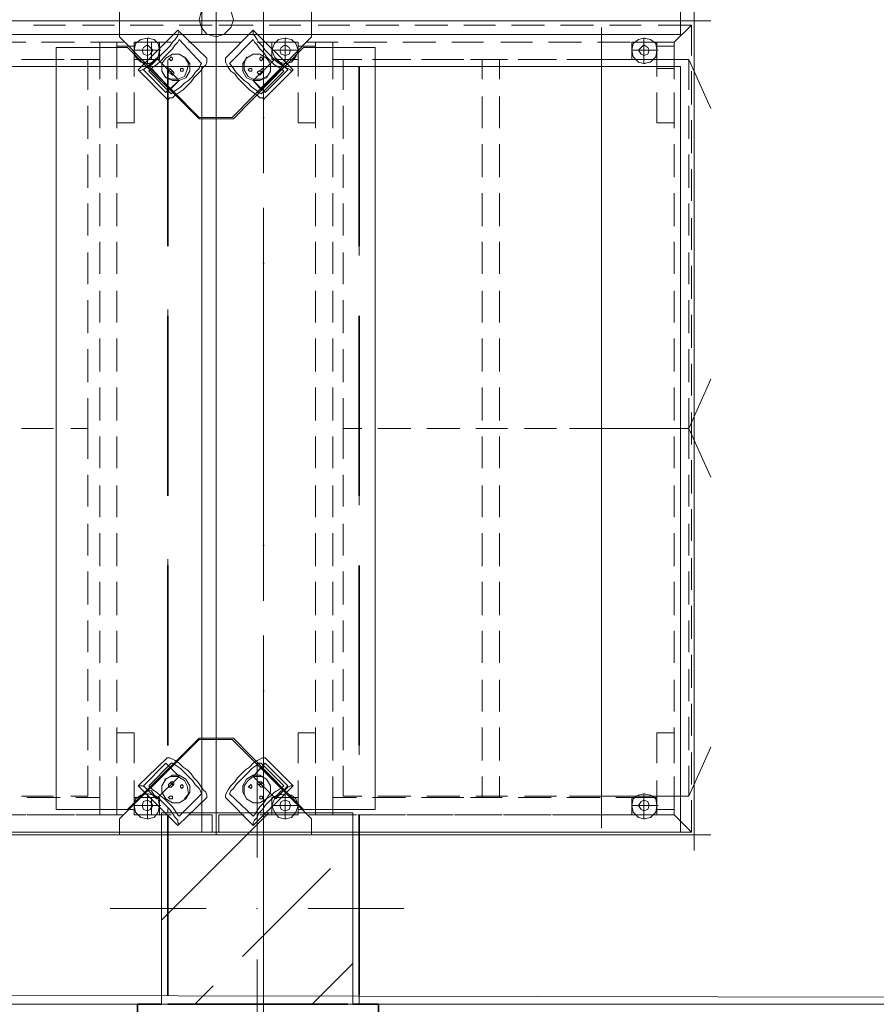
# Model space of a CAD drawing. Header units: millimetres. Extents: x -148444 to 51443, y -4810 to 453290.
# Tile 225 of 256: x 30306 to 31648, y 74477 to 76020. Entities that reach past the tile are written whole.
import ezdxf

# ---------------------------------------------------------------- set-up
doc = ezdxf.new("R2010")
doc.units = ezdxf.units.MM
doc.linetypes.add('Krawędzie ukryte', pattern=[3.912222, 2.822222, -1.09])
doc.linetypes.add('Kropki i Kreski', pattern=[6.702778, 3.527778, -1.763889, 0, -1.411111])
for name, color, linetype in [('2D - Rysunki i Obrazki', 8, 'Continuous'), ('Konstrukcja - Belki', 8, 'Continuous'), ('Konstrukcja - Siatka mod', 8, 'Continuous'), ('Konstrukcja - Stropy', 8, 'Continuous'), ('Konstrukcja - Słupy', 8, 'Continuous'), ('Konstrukcja - Ściany nośne wew..P', 8, 'Continuous'), ('Konstrukcja - Ściany zewnętrzne', 8, 'Continuous'), ('Okna Archicada', 8, 'Continuous')]:
    doc.layers.add(name, color=color, linetype=linetype)

msp = doc.modelspace()

# ---------------------------------------------------------------- hatches: boundary and pattern name
at = {"layer": 'Konstrukcja - Słupy', "linetype": 'Continuous', "lineweight": 25}
h = msp.add_hatch(dxfattribs=at)
h.set_pattern_fill('Beton_zbrojony_0006', color=8, style=0, pattern_type=2)
h.set_pattern_definition([(45, (-220940.59, 363284.62), (-183.84776, 183.84776), []), (45, (-221032.5, 363376.54), (-183.84776, 183.84776), [195, -65])])
h.paths.add_polyline_path([(30528, 74476.9), (30828, 74476.9), (30828, 74776.9), (30528, 74776.9)])

# ---------------------------------------------------------------- linework, layer by layer
at = {"layer": '2D - Rysunki i Obrazki', "color": 8, "linetype": 'Continuous', "lineweight": 13, "ltscale": 100, "flags": 128}
for points in [[(29863.3, 77291.1), (29863.3, 76018), (30614, 76018), (30614, 77291.1)], [(29863.3, 77291.1), (29863.3, 76018), (30614, 76018), (30614, 77291.1)], [(30614, 76018), (30614, 77291.1), (29863.3, 77291.1), (29863.3, 76018)], [(29863.3, 77291.1), (29863.3, 76018), (30614, 76018), (30614, 77291.1)], [(29863.3, 77291.1), (29863.3, 76018), (30614, 76018), (30614, 77291.1)], [(30614, 76018), (30614, 77291.1), (29863.3, 77291.1), (29863.3, 76018)], [(29863.3, 77291.1), (29863.3, 76018), (30614, 76018), (30614, 77291.1)], [(31362.5, 77291.1), (31362.5, 76018), (30614, 76018), (30614, 77291.1)], [(31362.5, 77291.1), (31362.5, 76018), (30614, 76018), (30614, 77291.1)], [(31362.5, 76018), (31362.5, 77291.1), (30614, 77291.1), (30614, 76018)], [(31362.5, 77291.1), (31362.5, 76018), (30614, 76018), (30614, 77291.1)], [(31362.5, 77291.1), (31362.5, 76018), (30614, 76018), (30614, 77291.1)], [(31362.5, 76018), (31362.5, 77291.1), (30614, 77291.1), (30614, 76018)], [(31362.5, 77291.1), (31362.5, 76018), (30614, 76018), (30614, 77291.1)], [(30591.3, 77196.9), (30591.3, 75996.9), (29841.3, 75996.9), (29841.3, 77196.9)], [(31341.3, 77196.9), (31341.3, 75996.9), (30591.3, 75996.9), (30591.3, 77196.9)], [(30614, 76018), (30614, 76167.2), (30587, 76167.2), (30462.6, 76042.8), (30462.6, 76018)], [(30614, 76018), (30614, 76167.2), (30587, 76167.2), (30462.6, 76042.8), (30462.6, 76018)], [(30614, 76018), (30614, 76167.2), (30638.8, 76167.2), (30763.2, 76042.8), (30763.2, 76018)], [(30614, 76018), (30614, 76167.2), (30638.8, 76167.2), (30763.2, 76042.8), (30763.2, 76018)], [(30640.9, 76020), (30636.8, 76034.5), (30626.4, 76042.8), (30614, 76047), (30599.4, 76042.8), (30591.1, 76034.5), (30587, 76020), (30591.1, 76007.6), (30599.4, 75997.2), (30614, 75993.1), (30626.4, 75997.2), (30636.8, 76007.6)], [(29863.3, 76018), (29863.3, 74742.7), (30614, 74742.7), (30614, 76018)], [(29863.3, 76018), (29863.3, 74742.7), (30614, 74742.7), (30614, 76018)], [(30614, 74742.7), (30614, 76018), (29863.3, 76018), (29863.3, 74742.7)], [(29863.3, 76018), (29863.3, 74742.7), (30614, 74742.7), (30614, 76018)], [(29863.3, 76018), (29863.3, 74742.7), (30614, 74742.7), (30614, 76018)], [(30614, 74742.7), (30614, 76018), (29863.3, 76018), (29863.3, 74742.7)], [(29863.3, 76018), (29863.3, 74742.7), (30614, 74742.7), (30614, 76018)], [(30614, 74894.1), (30587, 74894.1), (30475, 74782.1), (30363.1, 74782.1), (30363.1, 75976.5), (30475, 75976.5), (30587, 75864.5), (30614, 75864.5), (30614, 76018)], [(30614, 76018), (30614, 75866.6), (30587, 75866.6), (30462.6, 75993.1), (30462.6, 76018), (30614, 76018), (30614, 75866.6), (30638.8, 75866.6), (30763.2, 75993.1), (30763.2, 76018)], [(30614, 76018), (30614, 75866.6), (30587, 75866.6), (30462.6, 75993.1), (30462.6, 76018)], [(31362.5, 76018), (31362.5, 74742.7), (30614, 74742.7), (30614, 76018)], [(31362.5, 76018), (31362.5, 74742.7), (30614, 74742.7), (30614, 76018)], [(31362.5, 74742.7), (31362.5, 76018), (30614, 76018), (30614, 74742.7)], [(31362.5, 76018), (31362.5, 74742.7), (30614, 74742.7), (30614, 76018)], [(31362.5, 76018), (31362.5, 74742.7), (30614, 74742.7), (30614, 76018)], [(31362.5, 74742.7), (31362.5, 76018), (30614, 76018), (30614, 74742.7)], [(31362.5, 76018), (31362.5, 74742.7), (30614, 74742.7), (30614, 76018)], [(30614, 74894.1), (30640.9, 74894.1), (30750.8, 74782.1), (30862.8, 74782.1), (30862.8, 75976.5), (30750.8, 75976.5), (30640.9, 75864.5), (30614, 75864.5), (30614, 76018)], [(30614, 76018), (30614, 75866.6), (30638.8, 75866.6), (30763.2, 75993.1), (30763.2, 76018)], [(30485.4, 75984.8), (30485.4, 75957.8), (30524.8, 75957.8), (30524.8, 75984.8)], [(30506.1, 75964), (30510.3, 75966.1), (30514.4, 75972.3), (30510.3, 75976.5), (30506.1, 75980.6), (30499.9, 75976.5), (30497.8, 75972.3), (30499.9, 75966.1)], [(30701, 75984.8), (30701, 75957.8), (30742.5, 75957.8), (30742.5, 75984.8)], [(30701, 75984.8), (30701, 75957.8), (30742.5, 75957.8), (30742.5, 75984.8)], [(30721.8, 75964), (30728, 75966.1), (30730.1, 75972.3), (30728, 75976.5), (30721.8, 75980.6), (30715.6, 75976.5), (30713.5, 75972.3), (30715.6, 75966.1)], [(31265, 75984.8), (31265, 75957.8), (31304.4, 75957.8), (31304.4, 75984.8)], [(31283.7, 75964), (31289.9, 75966.1), (31292, 75972.3), (31289.9, 75976.5), (31283.7, 75980.6), (31279.6, 75976.5), (31275.4, 75972.3), (31279.6, 75966.1)], [(30535.2, 75906), (30499.9, 75941.2), (30520.6, 75959.9), (30555.9, 75924.6)], [(30541.4, 75910.1), (30506.1, 75945.4), (30520.6, 75959.9), (30555.9, 75924.6)], [(30535.2, 75959.9), (30528.9, 75951.6), (30528.9, 75939.2), (30535.2, 75928.8), (30545.5, 75924.6), (30555.9, 75924.6), (30566.3, 75928.8), (30572.5, 75939.2), (30572.5, 75951.6), (30566.3, 75959.9), (30555.9, 75966.1), (30545.5, 75966.1)], [(30541.4, 75959.9), (30539.3, 75957.8), (30541.4, 75957.8), (30543.5, 75955.7), (30545.5, 75957.8), (30545.5, 75959.9), (30543.5, 75962)], [(30692.7, 75959.9), (30699, 75951.6), (30699, 75939.2), (30692.7, 75928.8), (30682.4, 75924.6), (30672, 75924.6), (30661.6, 75928.8), (30655.4, 75939.2), (30655.4, 75951.6), (30661.6, 75959.9), (30672, 75966.1), (30682.4, 75966.1)], [(30690.7, 75906), (30725.9, 75941.2), (30707.3, 75959.9), (30672, 75924.6)], [(30684.5, 75910.1), (30719.7, 75945.4), (30707.3, 75959.9), (30672, 75924.6)], [(30686.5, 75959.9), (30686.5, 75957.8), (30684.5, 75955.7), (30682.4, 75957.8), (30682.4, 75959.9), (30684.5, 75962)], [(30591.3, 75946.9), (30591.3, 74746.9), (29841.3, 74746.9), (29841.3, 75946.9)], [(30543.5, 75937.1), (30543.5, 75935), (30545.5, 75932.9), (30547.6, 75935), (30547.6, 75937.1), (30545.5, 75939.2)], [(30558, 75943.3), (30558, 75941.2), (30558, 75939.2), (30560, 75939.2), (30562.1, 75939.2), (30562.1, 75941.2), (30562.1, 75943.3), (30560, 75943.3)], [(31341.3, 75946.9), (31341.3, 74746.9), (30591.3, 74746.9), (30591.3, 75946.9)], [(30669.9, 75943.3), (30669.9, 75941.2), (30669.9, 75939.2), (30667.9, 75939.2), (30665.8, 75939.2), (30663.7, 75941.2), (30665.8, 75943.3), (30667.9, 75943.3)], [(30684.5, 75939.2), (30684.5, 75937.1), (30684.5, 75935), (30682.4, 75932.9), (30680.3, 75935), (30678.2, 75937.1), (30680.3, 75939.2), (30682.4, 75939.2)], [(30614, 74742.7), (30614, 74892), (30587, 74892), (30462.6, 74767.6), (30462.6, 74742.7)], [(30614, 74742.7), (30614, 74892), (30587, 74892), (30462.6, 74767.6), (30462.6, 74742.7)], [(30614, 74742.7), (30614, 74892), (30638.8, 74892), (30763.2, 74767.6), (30763.2, 74742.7)], [(30614, 74742.7), (30614, 74892), (30638.8, 74892), (30763.2, 74767.6), (30763.2, 74742.7)], [(30535.2, 74854.7), (30499.9, 74819.4), (30520.6, 74798.7), (30555.9, 74834)], [(30541.4, 74848.5), (30506.1, 74813.2), (30520.6, 74798.7), (30555.9, 74834)], [(30690.7, 74854.7), (30725.9, 74819.4), (30707.3, 74798.7), (30672, 74834)], [(30684.5, 74848.5), (30719.7, 74813.2), (30707.3, 74798.7), (30672, 74834)], [(30535.2, 74798.7), (30528.9, 74809.1), (30528.9, 74819.4), (30535.2, 74829.8), (30545.5, 74836), (30555.9, 74836), (30566.3, 74829.8), (30572.5, 74819.4), (30572.5, 74809.1), (30566.3, 74798.7), (30555.9, 74792.5), (30545.5, 74792.5)], [(30692.7, 74798.7), (30699, 74809.1), (30699, 74819.4), (30692.7, 74829.8), (30682.4, 74836), (30672, 74836), (30661.6, 74829.8), (30655.4, 74819.4), (30655.4, 74809.1), (30661.6, 74798.7), (30672, 74792.5), (30682.4, 74792.5)], [(30543.5, 74821.5), (30543.5, 74823.6), (30543.5, 74825.7), (30545.5, 74825.7), (30547.6, 74825.7), (30547.6, 74823.6), (30547.6, 74821.5), (30545.5, 74821.5)], [(30558, 74817.4), (30558, 74819.4), (30560, 74821.5), (30562.1, 74819.4), (30562.1, 74817.4), (30560, 74815.3)], [(30669.9, 74817.4), (30669.9, 74819.4), (30667.9, 74821.5), (30665.8, 74819.4), (30663.7, 74817.4), (30665.8, 74817.4), (30667.9, 74815.3)], [(30684.5, 74821.5), (30684.5, 74823.6), (30684.5, 74825.7), (30682.4, 74825.7), (30680.3, 74825.7), (30678.2, 74823.6), (30680.3, 74821.5), (30682.4, 74821.5)], [(30485.4, 74800.8), (30485.4, 74773.8), (30524.8, 74773.8), (30524.8, 74800.8)], [(30506.1, 74780.1), (30510.3, 74782.1), (30514.4, 74788.3), (30510.3, 74794.6), (30506.1, 74796.6), (30499.9, 74794.6), (30497.8, 74788.3), (30499.9, 74782.1)], [(30541.4, 74798.7), (30539.3, 74800.8), (30541.4, 74802.9), (30543.5, 74802.9), (30545.5, 74802.9), (30545.5, 74800.8), (30545.5, 74798.7), (30543.5, 74798.7)], [(30686.5, 74798.7), (30686.5, 74800.8), (30686.5, 74802.9), (30684.5, 74802.9), (30682.4, 74802.9), (30682.4, 74800.8), (30682.4, 74798.7), (30684.5, 74798.7)], [(30701, 74800.8), (30701, 74773.8), (30742.5, 74773.8), (30742.5, 74800.8)], [(30721.8, 74780.1), (30728, 74782.1), (30730.1, 74788.3), (30728, 74794.6), (30721.8, 74796.6), (30715.6, 74794.6), (30713.5, 74788.3), (30715.6, 74782.1)], [(31265, 74800.8), (31265, 74773.8), (31304.4, 74773.8), (31304.4, 74800.8)], [(31283.7, 74780.1), (31289.9, 74782.1), (31292, 74788.3), (31289.9, 74794.6), (31283.7, 74796.6), (31279.6, 74794.6), (31275.4, 74788.3), (31279.6, 74782.1)]]:
    msp.add_lwpolyline(points, close=True, dxfattribs=at)
for points in [[(31362.5, 76018), (31388.6, 76018)], [(31362.5, 76018), (31388.6, 76018)], [(30377.6, 76011.7), (30327.8, 76011.7)], [(30327.8, 76011.7), (30377.6, 76011.7)], [(30454.3, 76011.7), (30404.5, 76011.7)], [(30404.5, 76011.7), (30454.3, 76011.7)], [(30531, 76011.7), (30479.2, 76011.7)], [(30479.2, 76011.7), (30531, 76011.7)], [(30491.6, 75941.2), (30553.8, 76003.4), (30599.4, 75959.9)], [(30553.8, 76003.4), (30555.9, 76001.4), (30553.8, 75997.2), (30553.8, 75995.1), (30549.7, 75988.9), (30545.5, 75984.8), (30541.4, 75978.6), (30535.2, 75972.3), (30528.9, 75966.1), (30522.7, 75959.9), (30516.5, 75953.7), (30512.4, 75949.5), (30506.1, 75945.4), (30502, 75943.3), (30497.8, 75941.2), (30493.7, 75939.2), (30491.6, 75941.2)], [(30607.7, 76011.7), (30555.9, 76011.7)], [(30555.9, 76011.7), (30607.7, 76011.7)], [(30618.1, 76011.7), (30672, 76011.7)], [(30618.1, 76011.7), (30672, 76011.7)], [(30734.2, 75941.2), (30672, 76003.4), (30628.5, 75959.9)], [(30672, 76003.4), (30672, 76001.4), (30672, 75997.2), (30674.1, 75995.1), (30678.2, 75988.9), (30680.3, 75984.8), (30686.5, 75978.6), (30690.7, 75972.3), (30696.9, 75966.1), (30703.1, 75959.9), (30709.3, 75953.7), (30715.6, 75949.5), (30721.8, 75945.4), (30725.9, 75943.3), (30730.1, 75941.2), (30732.1, 75939.2), (30734.2, 75941.2)], [(30696.9, 76011.7), (30746.7, 76011.7)], [(30696.9, 76011.7), (30746.7, 76011.7)], [(30773.6, 76011.7), (30823.4, 76011.7)], [(30773.6, 76011.7), (30823.4, 76011.7)], [(30848.3, 76011.7), (30900.1, 76011.7)], [(30848.3, 76011.7), (30900.1, 76011.7)], [(30925, 76011.7), (30976.8, 76011.7)], [(30925, 76011.7), (30976.8, 76011.7)], [(31001.7, 76011.7), (31051.5, 76011.7)], [(31001.7, 76011.7), (31051.5, 76011.7)], [(31076.4, 76011.7), (31128.2, 76011.7)], [(31076.4, 76011.7), (31128.2, 76011.7)], [(31153.1, 76011.7), (31204.9, 76011.7)], [(31153.1, 76011.7), (31204.9, 76011.7)], [(31217.4, 76007.6), (31217.4, 75329.5)], [(31229.8, 76011.7), (31279.6, 76011.7)], [(31229.8, 76011.7), (31279.6, 76011.7)], [(31306.5, 76011.7), (31358.4, 76011.7)], [(31306.5, 76011.7), (31358.4, 76011.7)], [(31358.4, 76011.7), (31331.4, 76011.7)], [(31358.4, 76011.7), (31331.4, 75984.8)], [(31331.4, 75984.8), (31358.4, 76011.7)], [(31358.4, 76011.7), (31358.4, 75964)], [(30485.4, 75972.3), (30506.1, 75972.3), (30506.1, 75991)], [(30506.1, 75991), (30495.8, 75988.9), (30487.5, 75982.7), (30485.4, 75972.3), (30487.5, 75962)], [(30506.1, 75991), (30516.5, 75988.9), (30522.7, 75982.7), (30524.8, 75972.3), (30522.7, 75962)], [(30506.1, 75991), (30516.5, 75988.9), (30522.7, 75982.7), (30524.8, 75972.3), (30522.7, 75962)], [(30506.1, 75991), (30508.2, 75991)], [(30555.9, 75988.9), (30553.8, 75984.8), (30549.7, 75980.6), (30545.5, 75974.4), (30539.3, 75968.2), (30533.1, 75962), (30526.9, 75955.7), (30520.6, 75949.5), (30514.4, 75945.4), (30510.3, 75941.2), (30508.2, 75939.2), (30543.5, 75903.9)], [(30591.1, 75951.6), (30555.9, 75988.9)], [(30634.7, 75951.6), (30672, 75988.9)], [(30672, 75988.9), (30674.1, 75984.8), (30678.2, 75980.6), (30682.4, 75974.4), (30688.6, 75968.2), (30692.7, 75962), (30699, 75955.7), (30705.2, 75949.5), (30711.4, 75945.4), (30717.6, 75941.2), (30719.7, 75939.2), (30684.5, 75903.9)], [(30701, 75972.3), (30721.8, 75972.3), (30721.8, 75991)], [(30721.8, 75991), (30711.4, 75988.9), (30705.2, 75982.7), (30701, 75972.3), (30705.2, 75962)], [(30721.8, 75991), (30732.1, 75988.9), (30738.4, 75982.7), (30742.5, 75972.3), (30738.4, 75962)], [(30721.8, 75991), (30732.1, 75988.9), (30738.4, 75982.7), (30742.5, 75972.3), (30738.4, 75962)], [(30721.8, 75991), (30723.9, 75991)], [(31265, 75972.3), (31283.7, 75972.3), (31283.7, 75991)], [(31283.7, 75991), (31275.4, 75988.9), (31267.1, 75982.7), (31265, 75972.3), (31267.1, 75962)], [(31283.7, 75991), (31294.1, 75988.9), (31302.4, 75982.7), (31304.4, 75972.3), (31302.4, 75962)], [(31283.7, 75991), (31294.1, 75988.9), (31302.4, 75982.7), (31304.4, 75972.3), (31302.4, 75962)], [(31283.7, 75991), (31285.8, 75991)], [(30265.6, 75984.8), (30315.4, 75984.8)], [(30340.2, 75984.8), (30392.1, 75984.8)], [(30400.4, 75957.8), (30431.5, 75957.8), (30431.5, 75984.8)], [(30417, 75984.8), (30468.8, 75984.8)], [(30458.4, 75926.7), (30458.4, 75984.8), (30431.5, 75984.8), (30431.5, 75926.7)], [(30458.4, 75978.6), (30458.4, 75930.9)], [(30485.4, 75930.9), (30485.4, 75978.6), (30458.4, 75978.6)], [(30524.8, 75984.8), (30485.4, 75984.8), (30485.4, 75957.8)], [(30506.1, 75951.6), (30495.8, 75953.7), (30487.5, 75962), (30485.4, 75972.3), (30487.5, 75982.7)], [(30506.1, 75951.6), (30495.8, 75953.7), (30487.5, 75962), (30485.4, 75972.3), (30487.5, 75982.7)], [(30485.4, 75972.3), (30487.5, 75972.3)], [(30493.7, 75984.8), (30543.5, 75984.8)], [(30506.1, 75951.6), (30516.5, 75953.7), (30522.7, 75962), (30524.8, 75972.3), (30522.7, 75982.7)], [(30506.1, 75972.3), (30508.2, 75972.3)], [(30524.8, 75972.3), (30506.1, 75972.3), (30506.1, 75951.6)], [(30506.1, 75972.3), (30508.2, 75972.3)], [(30512.4, 75984.8), (30512.4, 75957.8)], [(30524.8, 75957.8), (30524.8, 75984.8)], [(30524.8, 75972.3), (30526.9, 75972.3)], [(30570.4, 75984.8), (30607.7, 75984.8)], [(30607.7, 75984.8), (30653.4, 75984.8)], [(30678.2, 75984.8), (30728, 75984.8)], [(30721.8, 75951.6), (30711.4, 75953.7), (30705.2, 75962), (30701, 75972.3), (30705.2, 75982.7)], [(30721.8, 75951.6), (30711.4, 75953.7), (30705.2, 75962), (30701, 75972.3), (30705.2, 75982.7)], [(30701, 75972.3), (30703.1, 75972.3)], [(30721.8, 75951.6), (30732.1, 75953.7), (30738.4, 75962), (30742.5, 75972.3), (30738.4, 75982.7)], [(30721.8, 75972.3), (30723.9, 75972.3)], [(30742.5, 75972.3), (30721.8, 75972.3), (30721.8, 75951.6)], [(30721.8, 75972.3), (30723.9, 75972.3)], [(30742.5, 75978.6), (30769.5, 75978.6)], [(30742.5, 75930.9), (30742.5, 75978.6)], [(30742.5, 75972.3), (30744.6, 75972.3)], [(30755, 75984.8), (30804.7, 75984.8)], [(30769.5, 75984.8), (30796.4, 75984.8)], [(30769.5, 75926.7), (30769.5, 75984.8)], [(30769.5, 75978.6), (30769.5, 75930.9)], [(30796.4, 75957.8), (30796.4, 75984.8)], [(30796.4, 75984.8), (30796.4, 75926.7)], [(30829.6, 75984.8), (30881.4, 75984.8)], [(30906.3, 75984.8), (30958.2, 75984.8)], [(30983, 75984.8), (31032.8, 75984.8)], [(31059.8, 75984.8), (31109.5, 75984.8)], [(31134.4, 75984.8), (31186.3, 75984.8)], [(31211.1, 75984.8), (31263, 75984.8)], [(31283.7, 75951.6), (31275.4, 75953.7), (31267.1, 75962), (31265, 75972.3), (31267.1, 75982.7)], [(31283.7, 75951.6), (31275.4, 75953.7), (31267.1, 75962), (31265, 75972.3), (31267.1, 75982.7)], [(31265, 75972.3), (31267.1, 75972.3)], [(31277.5, 75957.8), (31304.4, 75957.8), (31304.4, 75984.8), (31277.5, 75984.8)], [(31283.7, 75951.6), (31294.1, 75953.7), (31302.4, 75962), (31304.4, 75972.3), (31302.4, 75982.7)], [(31283.7, 75972.3), (31285.8, 75972.3)], [(31304.4, 75972.3), (31283.7, 75972.3), (31283.7, 75951.6)], [(31283.7, 75972.3), (31285.8, 75972.3)], [(31287.9, 75984.8), (31331.4, 75984.8)], [(31304.4, 75978.6), (31331.4, 75978.6)], [(31304.4, 75930.9), (31304.4, 75978.6)], [(31304.4, 75972.3), (31306.5, 75972.3)], [(31331.4, 75926.7), (31331.4, 75984.8)], [(31331.4, 75978.6), (31331.4, 75930.9)], [(30358.9, 75957.8), (30309.1, 75957.8)], [(30323.7, 75957.8), (30375.5, 75957.8)], [(30412.8, 75910.1), (30412.8, 75957.8), (30385.9, 75957.8)], [(30524.8, 75957.8), (30485.4, 75957.8)], [(30533.1, 75930.9), (30543.5, 75926.7), (30553.8, 75926.7), (30564.2, 75930.9), (30568.3, 75941.2), (30570.4, 75951.6), (30564.2, 75962)], [(30599.4, 75959.9), (30599.4, 75957.8), (30599.4, 75953.7), (30597.4, 75949.5), (30593.2, 75945.4), (30589.1, 75939.2), (30584.9, 75935), (30578.7, 75928.8), (30574.6, 75922.6), (30568.3, 75916.4), (30562.1, 75910.1), (30555.9, 75906), (30549.7, 75901.8), (30545.5, 75897.7), (30541.4, 75897.7), (30539.3, 75895.6), (30537.2, 75895.6)], [(30628.5, 75959.9), (30628.5, 75957.8), (30628.5, 75953.7), (30630.5, 75949.5), (30632.6, 75945.4), (30636.8, 75939.2), (30643, 75935), (30647.1, 75928.8), (30653.4, 75922.6), (30659.6, 75916.4), (30665.8, 75910.1), (30672, 75906), (30678.2, 75901.8), (30682.4, 75897.7), (30686.5, 75897.7), (30688.6, 75895.6), (30690.7, 75897.7)], [(30692.7, 75930.9), (30684.5, 75926.7), (30672, 75926.7), (30663.7, 75930.9), (30657.5, 75941.2), (30657.5, 75951.6), (30661.6, 75962)], [(30833.7, 75957.8), (30796.4, 75957.8)], [(30813, 75910.1), (30813, 75957.8), (30842, 75957.8)], [(30910.5, 75957.8), (30858.6, 75957.8)], [(30866.9, 75957.8), (30918.8, 75957.8)], [(30985.1, 75957.8), (30935.4, 75957.8)], [(30943.6, 75957.8), (30995.5, 75957.8)], [(30974.7, 75957.8), (31001.7, 75957.8)], [(31061.8, 75957.8), (31012.1, 75957.8)], [(31020.4, 75957.8), (31070.1, 75957.8)], [(31030.7, 75926.7), (31030.7, 75957.8)], [(31057.7, 75957.8), (31057.7, 75926.7)], [(31138.6, 75957.8), (31086.7, 75957.8)], [(31097.1, 75957.8), (31146.9, 75957.8)], [(31215.3, 75957.8), (31163.4, 75957.8)], [(31354.2, 75957.8), (31167.6, 75957.8)], [(31171.7, 75957.8), (31223.6, 75957.8)], [(31277.5, 75957.8), (31240.2, 75957.8)], [(31248.5, 75957.8), (31300.3, 75957.8)], [(31325.2, 75957.8), (31354.2, 75957.8), (31354.2, 75910.1)], [(31354.2, 75957.8), (31388.6, 75880.8)], [(30537.2, 75895.6), (30491.6, 75941.2)], [(30506.1, 75951.6), (30508.2, 75951.6)], [(30506.1, 75951.6), (30508.2, 75951.6)], [(30547.6, 75906), (30512.4, 75943.3)], [(30543.5, 75941.2), (30541.4, 75943.3), (30539.3, 75941.2), (30539.3, 75939.2), (30539.3, 75937.1)], [(30591.1, 75951.6), (30589.1, 75949.5), (30587, 75943.3), (30580.8, 75937.1), (30576.6, 75930.9), (30570.4, 75924.6), (30564.2, 75920.5), (30558, 75914.3), (30551.7, 75910.1), (30545.5, 75906), (30543.5, 75903.9)], [(30547.6, 75937.1), (30543.5, 75941.2)], [(30634.7, 75951.6), (30636.8, 75949.5), (30640.9, 75943.3), (30645.1, 75937.1), (30651.3, 75930.9), (30657.5, 75924.6), (30663.7, 75920.5), (30669.9, 75914.3), (30676.2, 75910.1), (30680.3, 75906), (30684.5, 75903.9)], [(30678.2, 75906), (30715.6, 75943.3)], [(30680.3, 75939.2), (30684.5, 75941.2)], [(30684.5, 75941.2), (30686.5, 75943.3), (30688.6, 75941.2), (30688.6, 75939.2)], [(30684.5, 75935), (30688.6, 75939.2)], [(30690.7, 75897.7), (30734.2, 75941.2)], [(30721.8, 75951.6), (30723.9, 75951.6)], [(30721.8, 75951.6), (30723.9, 75951.6)], [(31283.7, 75951.6), (31285.8, 75951.6)], [(31283.7, 75951.6), (31285.8, 75951.6)], [(31304.4, 75943.3), (31331.4, 75943.3)], [(31358.4, 75939.2), (31358.4, 75887.3)], [(30543.5, 75935), (30539.3, 75937.1)], [(30431.5, 75899.8), (30431.5, 75850)], [(30458.4, 75906), (30458.4, 75858.3), (30485.4, 75858.3), (30485.4, 75906)], [(30458.4, 75850), (30458.4, 75899.8)], [(30742.5, 75858.3), (30742.5, 75906)], [(30769.5, 75906), (30769.5, 75858.3)], [(30769.5, 75850), (30769.5, 75899.8)], [(30796.4, 75899.8), (30796.4, 75850)], [(31030.7, 75850), (31030.7, 75899.8)], [(31057.7, 75899.8), (31057.7, 75850)], [(31304.4, 75858.3), (31304.4, 75906)], [(31331.4, 75906), (31331.4, 75858.3)], [(31331.4, 75850), (31331.4, 75899.8)], [(30412.8, 75833.4), (30412.8, 75885.2)], [(30813, 75833.4), (30813, 75885.2)], [(31354.2, 75885.2), (31354.2, 75833.4)], [(31358.4, 75862.4), (31358.4, 75810.6)], [(30769.5, 75858.3), (30742.5, 75858.3)], [(31331.4, 75858.3), (31304.4, 75858.3)], [(30431.5, 75825.1), (30431.5, 75773.3)], [(30458.4, 75773.3), (30458.4, 75825.1)], [(30769.5, 75773.3), (30769.5, 75825.1)], [(30796.4, 75825.1), (30796.4, 75773.3)], [(31030.7, 75773.3), (31030.7, 75825.1)], [(31057.7, 75825.1), (31057.7, 75773.3)], [(31331.4, 75773.3), (31331.4, 75825.1)], [(30412.8, 75756.7), (30412.8, 75808.5)], [(30813, 75756.7), (30813, 75808.5)], [(31354.2, 75808.5), (31354.2, 75756.7)], [(31358.4, 75785.7), (31358.4, 75736)], [(30431.5, 75748.4), (30431.5, 75696.6)], [(30458.4, 75696.6), (30458.4, 75748.4)], [(30769.5, 75696.6), (30769.5, 75748.4)], [(30796.4, 75748.4), (30796.4, 75696.6)], [(31030.7, 75696.6), (31030.7, 75748.4)], [(31057.7, 75748.4), (31057.7, 75696.6)], [(31331.4, 75696.6), (31331.4, 75748.4)], [(30412.8, 75682), (30412.8, 75731.8)], [(30813, 75682), (30813, 75731.8)], [(31354.2, 75731.8), (31354.2, 75682)], [(31358.4, 75709), (31358.4, 75659.2)], [(30431.5, 75671.7), (30431.5, 75621.9)], [(30458.4, 75621.9), (30458.4, 75671.7)], [(30769.5, 75621.9), (30769.5, 75671.7)], [(30796.4, 75671.7), (30796.4, 75621.9)], [(31030.7, 75621.9), (31030.7, 75671.7)], [(31057.7, 75671.7), (31057.7, 75621.9)], [(31331.4, 75621.9), (31331.4, 75671.7)], [(30412.8, 75605.3), (30412.8, 75655.1)], [(30813, 75605.3), (30813, 75655.1)], [(31354.2, 75655.1), (31354.2, 75605.3)], [(31358.4, 75634.3), (31358.4, 75582.5)], [(30431.5, 75595), (30431.5, 75545.2)], [(30458.4, 75545.2), (30458.4, 75595)], [(30769.5, 75545.2), (30769.5, 75595)], [(30796.4, 75595), (30796.4, 75545.2)], [(31030.7, 75545.2), (31030.7, 75595)], [(31057.7, 75595), (31057.7, 75545.2)], [(31331.4, 75545.2), (31331.4, 75595)], [(30412.8, 75528.6), (30412.8, 75580.4)], [(30813, 75528.6), (30813, 75580.4)], [(31354.2, 75580.4), (31354.2, 75528.6)], [(31358.4, 75557.6), (31358.4, 75505.8)], [(30431.5, 75520.3), (30431.5, 75468.5)], [(30458.4, 75468.5), (30458.4, 75520.3)], [(30769.5, 75468.5), (30769.5, 75520.3)], [(30796.4, 75520.3), (30796.4, 75468.5)], [(31030.7, 75468.5), (31030.7, 75520.3)], [(31057.7, 75520.3), (31057.7, 75468.5)], [(31331.4, 75468.5), (31331.4, 75520.3)], [(30412.8, 75451.9), (30412.8, 75503.7)], [(30813, 75451.9), (30813, 75503.7)], [(31354.2, 75503.7), (31354.2, 75451.9)], [(31358.4, 75480.9), (31358.4, 75431.1)], [(31354.2, 75379.3), (31388.6, 75456.4)], [(30431.5, 75443.6), (30431.5, 75391.7)], [(30458.4, 75391.7), (30458.4, 75443.6)], [(30769.5, 75391.7), (30769.5, 75443.6)], [(30796.4, 75443.6), (30796.4, 75391.7)], [(31030.7, 75391.7), (31030.7, 75443.6)], [(31057.7, 75443.6), (31057.7, 75391.7)], [(31217.4, 75431.1), (31217.4, 74753.1)], [(31331.4, 75391.7), (31331.4, 75443.6)], [(30412.8, 75379.3), (30412.8, 75427)], [(30813, 75379.3), (30813, 75427)], [(31354.2, 75427), (31354.2, 75379.3), (31325.2, 75379.3)], [(31358.4, 75404.2), (31358.4, 75354.4)], [(30358.9, 75379.3), (30309.1, 75379.3)], [(30309.1, 75379.3), (30358.9, 75379.3)], [(30412.8, 75331.6), (30412.8, 75379.3), (30385.9, 75379.3)], [(30385.9, 75379.3), (30412.8, 75379.3)], [(30412.8, 75379.3), (30412.8, 75331.6)], [(30842, 75379.3), (30813, 75379.3)], [(30813, 75331.6), (30813, 75379.3), (30842, 75379.3)], [(30918.8, 75379.3), (30866.9, 75379.3)], [(30866.9, 75379.3), (30918.8, 75379.3)], [(30995.5, 75379.3), (30943.6, 75379.3)], [(30943.6, 75379.3), (30995.5, 75379.3)], [(31070.1, 75379.3), (31020.4, 75379.3)], [(31020.4, 75379.3), (31070.1, 75379.3)], [(31146.9, 75379.3), (31097.1, 75379.3)], [(31097.1, 75379.3), (31146.9, 75379.3)], [(31354.2, 75379.3), (31167.6, 75379.3)], [(31354.2, 75379.3), (31167.6, 75379.3)], [(31223.6, 75379.3), (31171.7, 75379.3)], [(31171.7, 75379.3), (31223.6, 75379.3)], [(31300.3, 75379.3), (31248.5, 75379.3)], [(31248.5, 75379.3), (31300.3, 75379.3)], [(31325.2, 75379.3), (31354.2, 75379.3), (31354.2, 75331.6)], [(31354.2, 75379.3), (31388.6, 75302.9)], [(30431.5, 75366.9), (30431.5, 75317.1)], [(30458.4, 75317.1), (30458.4, 75366.9)], [(30769.5, 75317.1), (30769.5, 75366.9)], [(30796.4, 75366.9), (30796.4, 75317.1)], [(31030.7, 75317.1), (31030.7, 75366.9)], [(31057.7, 75366.9), (31057.7, 75317.1)], [(31331.4, 75317.1), (31331.4, 75366.9)], [(31358.4, 75329.5), (31358.4, 75277.7)], [(30412.8, 75306.7), (30412.8, 75257)], [(30412.8, 75257), (30412.8, 75306.7)], [(30813, 75257), (30813, 75306.7)], [(31354.2, 75306.7), (31354.2, 75257)], [(30431.5, 75290.1), (30431.5, 75240.4)], [(30458.4, 75240.4), (30458.4, 75290.1)], [(30769.5, 75240.4), (30769.5, 75290.1)], [(30796.4, 75290.1), (30796.4, 75240.4)], [(31030.7, 75240.4), (31030.7, 75290.1)], [(31057.7, 75290.1), (31057.7, 75240.4)], [(31331.4, 75240.4), (31331.4, 75290.1)], [(31358.4, 75252.8), (31358.4, 75203.1)], [(30412.8, 75230), (30412.8, 75180.2)], [(30412.8, 75180.2), (30412.8, 75230)], [(30813, 75180.2), (30813, 75230)], [(31354.2, 75230), (31354.2, 75180.2)], [(30431.5, 75215.5), (30431.5, 75163.7)], [(30458.4, 75163.7), (30458.4, 75215.5)], [(30769.5, 75163.7), (30769.5, 75215.5)], [(30796.4, 75215.5), (30796.4, 75163.7)], [(31030.7, 75163.7), (31030.7, 75215.5)], [(31057.7, 75215.5), (31057.7, 75163.7)], [(31331.4, 75163.7), (31331.4, 75215.5)], [(31358.4, 75176.1), (31358.4, 75126.3)], [(30412.8, 75155.4), (30412.8, 75103.5)], [(30412.8, 75103.5), (30412.8, 75155.4)], [(30813, 75103.5), (30813, 75155.4)], [(31354.2, 75155.4), (31354.2, 75103.5)], [(30431.5, 75138.8), (30431.5, 75086.9)], [(30458.4, 75086.9), (30458.4, 75138.8)], [(30769.5, 75086.9), (30769.5, 75138.8)], [(30796.4, 75138.8), (30796.4, 75086.9)], [(31030.7, 75086.9), (31030.7, 75138.8)], [(31057.7, 75138.8), (31057.7, 75086.9)], [(31331.4, 75086.9), (31331.4, 75138.8)], [(31358.4, 75101.4), (31358.4, 75049.6)], [(30412.8, 75078.6), (30412.8, 75028.9)], [(30412.8, 75028.9), (30412.8, 75078.6)], [(30813, 75028.9), (30813, 75078.6)], [(31354.2, 75078.6), (31354.2, 75028.9)], [(30431.5, 75062.1), (30431.5, 75012.3)], [(30458.4, 75012.3), (30458.4, 75062.1)], [(30769.5, 75012.3), (30769.5, 75062.1)], [(30796.4, 75062.1), (30796.4, 75012.3)], [(31030.7, 75012.3), (31030.7, 75062.1)], [(31057.7, 75062.1), (31057.7, 75012.3)], [(31331.4, 75012.3), (31331.4, 75062.1)], [(31358.4, 75024.7), (31358.4, 74972.9)], [(30412.8, 75001.9), (30412.8, 74952.2)], [(30412.8, 74952.2), (30412.8, 75001.9)], [(30813, 74952.2), (30813, 75001.9)], [(31354.2, 75001.9), (31354.2, 74952.2)], [(30431.5, 74985.3), (30431.5, 74935.6)], [(30458.4, 74935.6), (30458.4, 74985.3)], [(30769.5, 74935.6), (30769.5, 74985.3)], [(30796.4, 74985.3), (30796.4, 74935.6)], [(31030.7, 74935.6), (31030.7, 74985.3)], [(31057.7, 74985.3), (31057.7, 74935.6)], [(31331.4, 74935.6), (31331.4, 74985.3)], [(31358.4, 74948), (31358.4, 74898.2)], [(30412.8, 74927.3), (30412.8, 74875.4)], [(30412.8, 74875.4), (30412.8, 74927.3)], [(30813, 74875.4), (30813, 74927.3)], [(31354.2, 74927.3), (31354.2, 74875.4)], [(30431.5, 74910.7), (30431.5, 74858.8)], [(30458.4, 74858.8), (30458.4, 74910.7)], [(30769.5, 74858.8), (30769.5, 74910.7)], [(30796.4, 74910.7), (30796.4, 74858.8)], [(31030.7, 74858.8), (31030.7, 74910.7)], [(31057.7, 74910.7), (31057.7, 74858.8)], [(31331.4, 74858.8), (31331.4, 74910.7)], [(30458.4, 74902.4), (30458.4, 74854.7)], [(30485.4, 74854.7), (30485.4, 74902.4), (30458.4, 74902.4)], [(30742.5, 74902.4), (30769.5, 74902.4)], [(30742.5, 74854.7), (30742.5, 74902.4)], [(30769.5, 74902.4), (30769.5, 74854.7)], [(31304.4, 74902.4), (31331.4, 74902.4)], [(31304.4, 74854.7), (31304.4, 74902.4)], [(31331.4, 74902.4), (31331.4, 74854.7)], [(31354.2, 74802.9), (31388.6, 74879.9)], [(30537.2, 74863), (30491.6, 74819.4)], [(30599.4, 74800.8), (30599.4, 74802.9), (30599.4, 74804.9), (30597.4, 74809.1), (30593.2, 74813.2), (30589.1, 74819.4), (30584.9, 74825.7), (30578.7, 74831.9), (30574.6, 74838.1), (30568.3, 74844.3), (30562.1, 74848.5), (30555.9, 74854.7), (30549.7, 74858.8), (30545.5, 74860.9), (30541.4, 74863), (30539.3, 74863), (30537.2, 74863)], [(30628.5, 74800.8), (30628.5, 74802.9), (30628.5, 74804.9), (30630.5, 74809.1), (30632.6, 74813.2), (30636.8, 74819.4), (30643, 74825.7), (30647.1, 74831.9), (30653.4, 74838.1), (30659.6, 74844.3), (30665.8, 74848.5), (30672, 74854.7), (30678.2, 74858.8), (30682.4, 74860.9), (30686.5, 74863), (30688.6, 74863), (30690.7, 74863)], [(30690.7, 74863), (30734.2, 74819.4)], [(31358.4, 74871.3), (31358.4, 74821.5)], [(30412.8, 74850.6), (30412.8, 74802.9)], [(30412.8, 74802.9), (30412.8, 74850.6)], [(30555.9, 74771.8), (30553.8, 74773.8), (30549.7, 74780.1), (30545.5, 74786.3), (30539.3, 74792.5), (30533.1, 74798.7), (30526.9, 74802.9), (30520.6, 74809.1), (30514.4, 74813.2), (30510.3, 74817.4), (30508.2, 74819.4), (30543.5, 74854.7)], [(30547.6, 74852.6), (30512.4, 74817.4)], [(30591.1, 74807), (30589.1, 74811.2), (30587, 74815.3), (30580.8, 74821.5), (30576.6, 74827.7), (30570.4, 74834), (30564.2, 74840.2), (30558, 74846.4), (30551.7, 74850.6), (30545.5, 74854.7), (30543.5, 74854.7)], [(30634.7, 74807), (30636.8, 74811.2), (30640.9, 74815.3), (30645.1, 74821.5), (30651.3, 74827.7), (30657.5, 74834), (30663.7, 74840.2), (30669.9, 74846.4), (30676.2, 74850.6), (30680.3, 74854.7), (30684.5, 74854.7)], [(30672, 74771.8), (30674.1, 74773.8), (30678.2, 74780.1), (30682.4, 74786.3), (30688.6, 74792.5), (30692.7, 74798.7), (30699, 74802.9), (30705.2, 74809.1), (30711.4, 74813.2), (30717.6, 74817.4), (30719.7, 74819.4), (30684.5, 74854.7)], [(30678.2, 74852.6), (30715.6, 74817.4)], [(30813, 74802.9), (30813, 74850.6)], [(31354.2, 74850.6), (31354.2, 74802.9), (31325.2, 74802.9)], [(30431.5, 74834), (30431.5, 74773.8), (30458.4, 74773.8)], [(30458.4, 74773.8), (30458.4, 74834)], [(30458.4, 74827.7), (30458.4, 74782.1), (30485.4, 74782.1), (30485.4, 74827.7)], [(30533.1, 74829.8), (30543.5, 74834), (30553.8, 74834), (30564.2, 74827.7), (30568.3, 74819.4), (30570.4, 74807), (30564.2, 74798.7)], [(30692.7, 74829.8), (30684.5, 74834), (30672, 74834), (30663.7, 74827.7), (30657.5, 74819.4), (30657.5, 74807), (30661.6, 74798.7)], [(30742.5, 74782.1), (30742.5, 74827.7)], [(30769.5, 74773.8), (30769.5, 74834)], [(30769.5, 74827.7), (30769.5, 74782.1)], [(30796.4, 74834), (30796.4, 74773.8)], [(31030.7, 74800.8), (31030.7, 74834)], [(31057.7, 74834), (31057.7, 74800.8)], [(31304.4, 74782.1), (31304.4, 74827.7)], [(31331.4, 74773.8), (31331.4, 74834)], [(31331.4, 74827.7), (31331.4, 74782.1)], [(30491.6, 74819.4), (30553.8, 74757.2), (30599.4, 74800.8)], [(30553.8, 74757.2), (30555.9, 74759.3), (30553.8, 74761.4), (30553.8, 74765.5), (30549.7, 74769.7), (30545.5, 74775.9), (30541.4, 74782.1), (30535.2, 74788.3), (30528.9, 74794.6), (30522.7, 74800.8), (30516.5, 74804.9), (30512.4, 74811.2), (30506.1, 74813.2), (30502, 74817.4), (30497.8, 74819.4), (30493.7, 74819.4), (30491.6, 74819.4)], [(30543.5, 74825.7), (30539.3, 74821.5)], [(30543.5, 74817.4), (30541.4, 74817.4), (30539.3, 74817.4), (30539.3, 74819.4), (30539.3, 74821.5)], [(30547.6, 74821.5), (30543.5, 74817.4)], [(30734.2, 74819.4), (30672, 74757.2), (30628.5, 74800.8)], [(30672, 74757.2), (30672, 74759.3), (30672, 74761.4), (30674.1, 74765.5), (30678.2, 74769.7), (30680.3, 74775.9), (30686.5, 74782.1), (30690.7, 74788.3), (30696.9, 74794.6), (30703.1, 74800.8), (30709.3, 74804.9), (30715.6, 74811.2), (30721.8, 74813.2), (30725.9, 74817.4), (30730.1, 74819.4), (30732.1, 74819.4), (30734.2, 74819.4)], [(30680.3, 74821.5), (30684.5, 74817.4)], [(30684.5, 74825.7), (30688.6, 74821.5)], [(30684.5, 74817.4), (30686.5, 74817.4), (30688.6, 74817.4), (30688.6, 74819.4), (30688.6, 74821.5)], [(30309.1, 74802.9), (30358.9, 74802.9)], [(30369.3, 74800.8), (30317.4, 74800.8)], [(30385.9, 74802.9), (30412.8, 74802.9)], [(30431.5, 74800.8), (30394.2, 74800.8)], [(30394.2, 74773.8), (30431.5, 74773.8), (30431.5, 74800.8)], [(30485.4, 74788.3), (30506.1, 74788.3), (30506.1, 74807)], [(30506.1, 74807), (30495.8, 74804.9), (30487.5, 74798.7), (30485.4, 74788.3), (30487.5, 74778)], [(30485.4, 74800.8), (30524.8, 74800.8)], [(30512.4, 74800.8), (30485.4, 74800.8), (30485.4, 74773.8), (30524.8, 74773.8)], [(30506.1, 74767.6), (30495.8, 74769.7), (30487.5, 74778), (30485.4, 74788.3), (30487.5, 74798.7)], [(30506.1, 74767.6), (30495.8, 74769.7), (30487.5, 74778), (30485.4, 74788.3), (30487.5, 74798.7)], [(30506.1, 74807), (30516.5, 74804.9), (30522.7, 74798.7), (30524.8, 74788.3), (30522.7, 74778)], [(30506.1, 74807), (30516.5, 74804.9), (30522.7, 74798.7), (30524.8, 74788.3), (30522.7, 74778)], [(30506.1, 74807), (30508.2, 74807)], [(30506.1, 74767.6), (30516.5, 74769.7), (30522.7, 74778), (30524.8, 74788.3), (30522.7, 74798.7)], [(30512.4, 74773.8), (30512.4, 74800.8)], [(30591.1, 74807), (30555.9, 74771.8)], [(30634.7, 74807), (30672, 74771.8)], [(30701, 74788.3), (30721.8, 74788.3), (30721.8, 74807)], [(30721.8, 74807), (30711.4, 74804.9), (30705.2, 74798.7), (30701, 74788.3), (30705.2, 74778)], [(30701, 74773.8), (30742.5, 74773.8), (30742.5, 74800.8), (30715.6, 74800.8)], [(30721.8, 74767.6), (30711.4, 74769.7), (30705.2, 74778), (30701, 74788.3), (30705.2, 74798.7)], [(30721.8, 74767.6), (30711.4, 74769.7), (30705.2, 74778), (30701, 74788.3), (30705.2, 74798.7)], [(30721.8, 74807), (30732.1, 74804.9), (30738.4, 74798.7), (30742.5, 74788.3), (30738.4, 74778)], [(30721.8, 74807), (30732.1, 74804.9), (30738.4, 74798.7), (30742.5, 74788.3), (30738.4, 74778)], [(30721.8, 74807), (30723.9, 74807)], [(30721.8, 74767.6), (30732.1, 74769.7), (30738.4, 74778), (30742.5, 74788.3), (30738.4, 74798.7)], [(30796.4, 74773.8), (30796.4, 74800.8)], [(30796.4, 74800.8), (30833.7, 74800.8)], [(30842, 74802.9), (30813, 74802.9)], [(30858.6, 74800.8), (30910.5, 74800.8)], [(30918.8, 74802.9), (30866.9, 74802.9)], [(30935.4, 74800.8), (30985.1, 74800.8)], [(30995.5, 74802.9), (30943.6, 74802.9)], [(31001.7, 74800.8), (30974.7, 74800.8)], [(31012.1, 74800.8), (31061.8, 74800.8)], [(31070.1, 74802.9), (31020.4, 74802.9)], [(31086.7, 74800.8), (31138.6, 74800.8)], [(31146.9, 74802.9), (31097.1, 74802.9)], [(31163.4, 74800.8), (31215.3, 74800.8)], [(31354.2, 74802.9), (31167.6, 74802.9)], [(31223.6, 74802.9), (31171.7, 74802.9)], [(31240.2, 74800.8), (31277.5, 74800.8)], [(31300.3, 74802.9), (31248.5, 74802.9)], [(31265, 74788.3), (31283.7, 74788.3), (31283.7, 74807)], [(31283.7, 74807), (31275.4, 74804.9), (31267.1, 74798.7), (31265, 74788.3), (31267.1, 74778)], [(31283.7, 74767.6), (31275.4, 74769.7), (31267.1, 74778), (31265, 74788.3), (31267.1, 74798.7)], [(31283.7, 74767.6), (31275.4, 74769.7), (31267.1, 74778), (31265, 74788.3), (31267.1, 74798.7)], [(31304.4, 74773.8), (31304.4, 74800.8), (31277.5, 74800.8)], [(31283.7, 74807), (31294.1, 74804.9), (31302.4, 74798.7), (31304.4, 74788.3), (31302.4, 74778)], [(31283.7, 74807), (31294.1, 74804.9), (31302.4, 74798.7), (31304.4, 74788.3), (31302.4, 74778)], [(31283.7, 74807), (31285.8, 74807)], [(31283.7, 74767.6), (31294.1, 74769.7), (31302.4, 74778), (31304.4, 74788.3), (31302.4, 74798.7)], [(31358.4, 74796.6), (31358.4, 74746.9)], [(30485.4, 74788.3), (30487.5, 74788.3)], [(30506.1, 74788.3), (30508.2, 74788.3)], [(30524.8, 74788.3), (30506.1, 74788.3), (30506.1, 74767.6)], [(30506.1, 74788.3), (30508.2, 74788.3)], [(30524.8, 74788.3), (30526.9, 74788.3)], [(30701, 74788.3), (30703.1, 74788.3)], [(30721.8, 74788.3), (30723.9, 74788.3)], [(30742.5, 74788.3), (30721.8, 74788.3), (30721.8, 74767.6)], [(30721.8, 74788.3), (30723.9, 74788.3)], [(30742.5, 74788.3), (30744.6, 74788.3)], [(30769.5, 74782.1), (30742.5, 74782.1)], [(31265, 74788.3), (31267.1, 74788.3)], [(31283.7, 74788.3), (31285.8, 74788.3)], [(31304.4, 74788.3), (31283.7, 74788.3), (31283.7, 74767.6)], [(31283.7, 74788.3), (31285.8, 74788.3)], [(31304.4, 74788.3), (31306.5, 74788.3)], [(31331.4, 74782.1), (31304.4, 74782.1)], [(30315.4, 74773.8), (30265.6, 74773.8)], [(30317.4, 74773.8), (30369.3, 74773.8)], [(30392.1, 74773.8), (30340.2, 74773.8)], [(30468.8, 74773.8), (30417, 74773.8)], [(30543.5, 74773.8), (30493.7, 74773.8)], [(30506.1, 74767.6), (30508.2, 74767.6)], [(30506.1, 74767.6), (30508.2, 74767.6)], [(30607.7, 74746.9), (30607.7, 74773.8), (30570.4, 74773.8)], [(30618.1, 74773.8), (30657.5, 74773.8)], [(30618.1, 74746.9), (30618.1, 74773.8)], [(30682.4, 74773.8), (30734.2, 74773.8)], [(30721.8, 74767.6), (30723.9, 74767.6)], [(30721.8, 74767.6), (30723.9, 74767.6)], [(30759.1, 74773.8), (30810.9, 74773.8)], [(30796.4, 74773.8), (30769.5, 74773.8)], [(30833.7, 74773.8), (30796.4, 74773.8)], [(30835.8, 74773.8), (30885.6, 74773.8)], [(30910.5, 74773.8), (30858.6, 74773.8)], [(30912.5, 74773.8), (30962.3, 74773.8)], [(30985.1, 74773.8), (30935.4, 74773.8)], [(30987.2, 74773.8), (31039, 74773.8)], [(31061.8, 74773.8), (31012.1, 74773.8)], [(31063.9, 74773.8), (31113.7, 74773.8)], [(31138.6, 74773.8), (31086.7, 74773.8)], [(31140.6, 74773.8), (31190.4, 74773.8)], [(31215.3, 74773.8), (31163.4, 74773.8)], [(31215.3, 74773.8), (31267.1, 74773.8)], [(31277.5, 74773.8), (31240.2, 74773.8)], [(31304.4, 74773.8), (31277.5, 74773.8)], [(31283.7, 74767.6), (31285.8, 74767.6)], [(31283.7, 74767.6), (31285.8, 74767.6)], [(31292, 74773.8), (31331.4, 74773.8)], [(31331.4, 74773.8), (31358.4, 74746.9)], [(31358.4, 74746.9), (31331.4, 74773.8)], [(29842.2, 74742.7), (31388.6, 74742.7)], [(30377.6, 74746.9), (30327.8, 74746.9)], [(30327.8, 74746.9), (30377.6, 74746.9)], [(30454.3, 74746.9), (30404.5, 74746.9)], [(30404.5, 74746.9), (30454.3, 74746.9)], [(30531, 74746.9), (30479.2, 74746.9)], [(30479.2, 74746.9), (30531, 74746.9)], [(30607.7, 74746.9), (30555.9, 74746.9)], [(30555.9, 74746.9), (30607.7, 74746.9)], [(30618.1, 74746.9), (30672, 74746.9)], [(30618.1, 74746.9), (30672, 74746.9)], [(30696.9, 74746.9), (30746.7, 74746.9)], [(30696.9, 74746.9), (30746.7, 74746.9)], [(30773.6, 74746.9), (30823.4, 74746.9)], [(30773.6, 74746.9), (30823.4, 74746.9)], [(30848.3, 74746.9), (30900.1, 74746.9)], [(30848.3, 74746.9), (30900.1, 74746.9)], [(30925, 74746.9), (30976.8, 74746.9)], [(30925, 74746.9), (30976.8, 74746.9)], [(31001.7, 74746.9), (31051.5, 74746.9)], [(31001.7, 74746.9), (31051.5, 74746.9)], [(31076.4, 74746.9), (31128.2, 74746.9)], [(31076.4, 74746.9), (31128.2, 74746.9)], [(31153.1, 74746.9), (31204.9, 74746.9)], [(31153.1, 74746.9), (31204.9, 74746.9)], [(31229.8, 74746.9), (31279.6, 74746.9)], [(31229.8, 74746.9), (31279.6, 74746.9)], [(31306.5, 74746.9), (31358.4, 74746.9)], [(31306.5, 74746.9), (31358.4, 74746.9)], [(31362.5, 74742.7), (31388.6, 74742.7)], [(31362.5, 74742.7), (31362.5, 74717.9)], [(31362.5, 74742.7), (31362.5, 74717.9)]]:
    msp.add_lwpolyline(points, dxfattribs=at)
at = {"layer": 'Konstrukcja - Belki', "color": 8, "linetype": 'Krawędzie ukryte', "lineweight": 35, "ltscale": 100}
for p, q in [((30538, 79076.9), (30538, 74476.9)), ((30838, 79076.9), (30838, 74476.9)), ((30538, 74476.9), (30838, 74476.9))]:
    msp.add_line(p, q, dxfattribs=at)
at = {"layer": 'Konstrukcja - Belki', "color": 8, "linetype": 'Kropki i Kreski', "lineweight": 13, "ltscale": 100}
msp.add_line((30688, 79076.9), (30688, 74476.9), dxfattribs=at)
at = {"layer": 'Konstrukcja - Siatka mod', "color": 8, "linetype": 'Kropki i Kreski', "lineweight": 13, "ltscale": 100}
msp.add_line((30688, 73098), (30688, 90062.8), dxfattribs=at)
at = {"layer": 'Konstrukcja - Stropy', "color": 8, "linetype": 'Continuous', "lineweight": 13, "ltscale": 100, "flags": 128}
msp.add_lwpolyline([(21408, 79526.9), (24708, 79526.9), (24708, 74502.9), (36728, 74476.9), (36778, 86956.9), (9738, 86956.9), (9738, 74326.9), (21408, 74326.9)], close=True, dxfattribs=at)
at = {"layer": 'Konstrukcja - Słupy', "color": 8, "linetype": 'Continuous', "lineweight": 13, "ltscale": 100}
for p, q in [((30678, 74706.9), (30678, 74856.9)), ((30598, 74626.9), (30448, 74626.9)), ((30758, 74626.9), (30908, 74626.9)), ((30678, 74546.9), (30678, 74396.9))]:
    msp.add_line(p, q, dxfattribs=at)
at = {"layer": 'Konstrukcja - Słupy', "color": 8, "linetype": 'Continuous', "lineweight": 13, "ltscale": 100, "flags": 128}
msp.add_lwpolyline([(30528, 74476.9), (30828, 74476.9), (30828, 74776.9), (30528, 74776.9)], close=True, dxfattribs=at)
at = {"layer": 'Konstrukcja - Słupy', "color": 8, "linetype": 'Continuous', "lineweight": 13, "ltscale": 100}
msp.add_point((30678, 74626.9), dxfattribs=at)
at = {"layer": 'Konstrukcja - Ściany nośne wew..P', "color": 8, "linetype": 'Krawędzie ukryte', "lineweight": 20, "ltscale": 100, "flags": 128}
for points in [[(30538, 79086.9), (30538, 74776.9)], [(30838, 74476.9), (30838, 78936.9)]]:
    msp.add_lwpolyline(points, dxfattribs=at)
at = {"layer": 'Konstrukcja - Ściany zewnętrzne', "color": 8, "linetype": 'Continuous', "lineweight": 35, "ltscale": 100}
for p, q in [((30490.5, 74226.9), (30490.5, 74476.9)), ((30868, 74226.9), (30868, 74476.9))]:
    msp.add_line(p, q, dxfattribs=at)
at = {"layer": 'Konstrukcja - Ściany zewnętrzne', "color": 8, "linetype": 'Continuous', "lineweight": 35, "ltscale": 100, "flags": 128}
for points in [[(30528, 74476.9), (30490.5, 74476.9)], [(30868, 74476.9), (30828, 74476.9)]]:
    msp.add_lwpolyline(points, dxfattribs=at)
at = {"layer": 'Okna Archicada', "color": 8, "linetype": 'Continuous', "lineweight": 13, "ltscale": 100}
for p, q in [((30490.5, 74476.9), (27710.5, 74476.9)), ((33368, 74476.9), (30868, 74476.9))]:
    msp.add_line(p, q, dxfattribs=at)
at = {"layer": 'Okna Archicada', "color": 8, "linetype": 'Continuous', "lineweight": 35, "ltscale": 100}
for p, q in [((30490.5, 74226.9), (30490.5, 74476.9)), ((30868, 74226.9), (30868, 74476.9))]:
    msp.add_line(p, q, dxfattribs=at)

doc.saveas('drawing.dxf')
